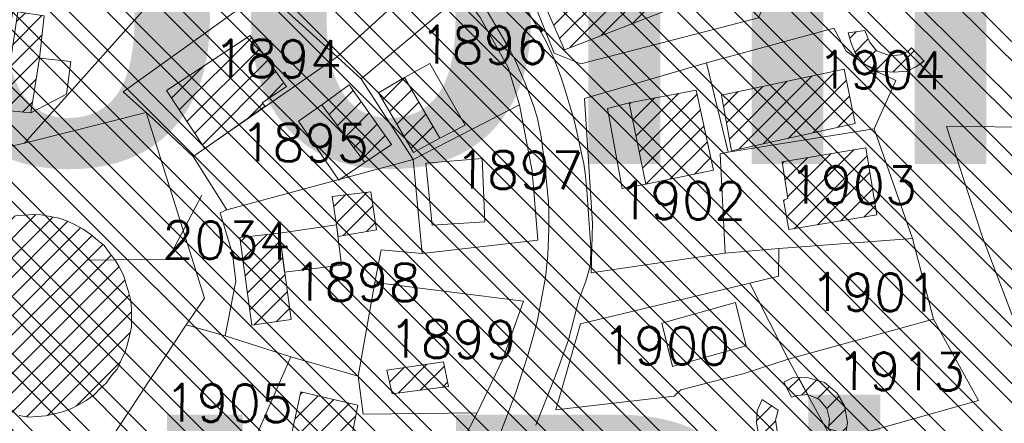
# Model space of a CAD drawing. Header units: metres. Extents: x 578835 to 593571, y 248557 to 255108.
# Tile 217 of 251: x 589873 to 589964, y 254228 to 254266. Entities that reach past the tile are written whole.
import ezdxf

# ---------------------------------------------------------------- set-up
doc = ezdxf.new("R2010")
doc.units = ezdxf.units.M
doc.linetypes.add('SOLID_LINE', pattern=[0])
for name, color, linetype, lineweight in [('Cad-BATIMENT_BATI_LEGER13', 7, 'SOLID_LINE', 0), ('Cad-BATIMENT_BATI_PRIVE12', 7, 'SOLID_LINE', 0), ('Cad-BATIMENT_BATI_PRIVE12_HACH', 7, 'SOLID_LINE', 0), ('Cad-PARCELLAIRE_PARCELLE1', 250, 'SOLID_LINE', 0), ('Cad-PARCELLAIRE_PARCELLE1_', 250, 'SOLID_LINE', 0), ('Cad-RESEAU_ROUT_LIMITE_DE_VOIE_P23', 8, 'SOLID_LINE', 0), ('Cad-TOPONYMIE_DETAIL_PARCELLAIR181', 7, 'SOLID_LINE', 0), ('Cad-TOPONYMIE_NUMERO_DE_PARCELL182', 250, 'SOLID_LINE', 0), ('Zoom_Bâti hachures', 250, 'Continuous', 5)]:
    doc.layers.add(name, color=color, linetype=linetype, lineweight=lineweight)
doc.layers.add('PLU nom', color=7, linetype='Continuous')
doc.styles.get("Standard").update_dxf_attribs({"font": 'arialbd_0.ttf', "height": 50})
doc.styles.add('TEXTSTYLE_45_11', font='txt.shx', dxfattribs={"oblique": 50})

msp = doc.modelspace()

# ---------------------------------------------------------------- hatches: boundary and pattern name
at = {"layer": 'Cad-BATIMENT_BATI_PRIVE12_HACH', "ltscale": 0.4}
h = msp.add_hatch(dxfattribs=at)
h.set_pattern_fill('ANSI31', color=256, scale=0.4, style=0)
h.paths.add_polyline_path([(589921.194, 254268.187), (589923.343, 254263.244), (589933.405, 254267.102), (589932.258, 254269.903), (589930.908, 254269.344), (589930.074, 254271.385)])
h = msp.add_hatch(dxfattribs=at)
h.set_pattern_fill('ANSI31', color=256, scale=0.4, style=0)
h.paths.add_polyline_path([(589873.728, 254257.376), (589874.542, 254262.458), (589874.95, 254266.395), (589872.528, 254266.751), (589871.156, 254257.604)])
h = msp.add_hatch(dxfattribs=at)
h.set_pattern_fill('ANSI31', color=256, scale=0.4, style=0)
h.paths.add_polyline_path([(589956.81, 254262.166), (589955.632, 254263.402), (589955.26, 254263.035), (589954.62, 254262.761), (589953.642, 254262.678), (589952.358, 254263.126), (589951.716, 254263.968), (589951.295, 254265.039), (589949.747, 254264.8), (589949.99, 254263.931), (589950.402, 254262.96), (589951.232, 254261.917), (589952.604, 254261.249), (589954.01, 254261.149), (589955.237, 254261.25), (589956.028, 254261.653)])
h = msp.add_hatch(dxfattribs=at)
h.set_pattern_fill('ANSI31', color=256, scale=0.4, style=0)
h.paths.add_polyline_path([(589889.912, 254254.058), (589895.516, 254257.988), (589895.249, 254258.299), (589897.505, 254259.829), (589894.137, 254264.561), (589886.33, 254259.441)])
h = msp.add_hatch(dxfattribs=at)
h.set_pattern_fill('ANSI31', color=256, scale=0.4, style=0)
h.paths.add_polyline_path([(589950.375, 254256.387), (589949.373, 254261.422), (589937.955, 254259.01), (589938.886, 254253.847)])
h = msp.add_hatch(dxfattribs=at)
h.set_pattern_fill('ANSI31', color=256, scale=0.4, style=0)
h.paths.add_polyline_path([(589911.764, 254255.019), (589908.482, 254260.648), (589906.048, 254259.219), (589909.32, 254253.69)])
h = msp.add_hatch(dxfattribs=at)
h.set_pattern_fill('ANSI31', color=256, scale=0.4, style=0)
h.paths.add_polyline_path([(589907.281, 254254.413), (589903.341, 254259.987), (589900.784, 254258.1), (589904.775, 254252.755)])
h = msp.add_hatch(dxfattribs=at)
h.set_pattern_fill('ANSI31', color=256, scale=0.4, style=0)
h.paths.add_polyline_path([(589937.227, 254252.043), (589935.615, 254259.486), (589929.362, 254258.284), (589930.914, 254250.722)])
h = msp.add_hatch(dxfattribs=at)
h.set_pattern_fill('ANSI31', color=256, scale=0.4, style=0)
h.paths.add_polyline_path([(589952.418, 254247.864), (589951.396, 254254.126), (589943.596, 254252.795), (589944.13, 254249.39), (589943.73, 254249.243), (589944.209, 254246.497)])
h = msp.add_hatch(dxfattribs=at)
h.set_pattern_fill('ANSI31', color=256, scale=0.4, style=0)
h.paths.add_polyline_path([(589905.887, 254246.493), (589905.344, 254250.018), (589901.75, 254249.595), (589902.14, 254246.959), (589902.312, 254245.86)])
h = msp.add_hatch(dxfattribs=at)
h.set_pattern_fill('ANSI31', color=256, scale=0.4, style=0)
h.paths.add_polyline_path([(589882.805, 254240.754), (589882.571, 254241.513), (589882.337, 254242.273), (589881.953, 254243.024), (589881.569, 254243.655), (589881.006, 254244.387), (589880.541, 254245.019), (589879.927, 254245.522), (589879.302, 254246.035), (589878.607, 254246.529), (589877.912, 254246.913), (589877.136, 254247.298), (589876.37, 254247.563), (589875.534, 254247.718), (589874.697, 254247.874), (589873.949, 254247.919), (589873.131, 254247.855), (589872.312, 254247.781), (589871.503, 254247.597), (589870.694, 254247.424), (589869.904, 254247.13), (589869.193, 254246.736), (589868.482, 254246.342), (589867.78, 254245.839), (589867.168, 254245.344), (589866.635, 254244.74), (589866.121, 254244.025), (589865.678, 254243.43), (589865.244, 254242.725), (589864.899, 254241.92), (589864.634, 254241.114), (589864.459, 254240.317), (589864.363, 254239.53), (589864.258, 254238.742), (589864.341, 254237.854), (589864.405, 254237.075), (589864.55, 254236.316), (589864.793, 254235.437), (589865.096, 254234.687), (589865.41, 254233.936), (589865.875, 254233.305), (589866.339, 254232.673), (589866.883, 254232.05), (589867.437, 254231.428), (589868.132, 254230.934), (589868.756, 254230.421), (589869.532, 254230.047), (589870.208, 254229.762), (589871.054, 254229.507), (589871.82, 254229.232), (589872.648, 254229.196), (589873.484, 254229.041), (589874.303, 254229.115), (589875.121, 254229.179), (589875.93, 254229.362), (589876.66, 254229.537), (589877.46, 254229.82), (589878.171, 254230.214), (589878.872, 254230.608), (589879.574, 254231.112), (589880.187, 254231.726), (589880.719, 254232.22), (589881.233, 254232.925), (589881.766, 254233.53), (589882.11, 254234.335), (589882.455, 254235.041), (589882.72, 254235.837), (589882.905, 254236.633), (589883.08, 254237.43), (589883.096, 254238.218), (589883.102, 254239.106), (589883.038, 254239.884)])
h = msp.add_hatch(dxfattribs=at)
h.set_pattern_fill('ANSI31', color=256, scale=0.4, style=0)
h.paths.add_polyline_path([(589897.937, 254238.131), (589896.848, 254246.179), (589893.174, 254245.756), (589894.273, 254237.599)])
h = msp.add_hatch(dxfattribs=at)
h.set_pattern_fill('ANSI31', color=256, scale=0.4, style=0)
h.paths.add_polyline_path([(589912.113, 254234.199), (589906.821, 254233.42), (589907.344, 254231.231), (589912.555, 254231.892)])
h = msp.add_hatch(dxfattribs=at)
h.set_pattern_fill('ANSI31', color=256, scale=0.4, style=0)
h.paths.add_polyline_path([(589943.758, 254232.307), (589944.456, 254230.915), (589945.016, 254231.071), (589945.994, 254231.153), (589945.118, 254232.756), (589944.549, 254232.7)])
h = msp.add_hatch(dxfattribs=at)
h.set_pattern_fill('ANSI31', color=256, scale=0.4, style=0)
h.paths.add_polyline_path([(589945.118, 254232.756), (589945.994, 254231.153), (589947.028, 254230.687), (589947.76, 254229.854), (589948.003, 254228.875), (589947.916, 254227.968), (589949.519, 254227.547), (589949.676, 254228.564), (589949.388, 254230.102), (589948.708, 254231.274), (589947.548, 254232.289), (589946.035, 254232.719)])
h = msp.add_hatch(dxfattribs=at)
h.set_pattern_fill('ANSI31', color=256, scale=0.4, style=0)
h.paths.add_polyline_path([(589904.134, 254230.177), (589898.837, 254231.402), (589897.114, 254223.455), (589900.142, 254222.825), (589900.545, 254224.857), (589902.985, 254224.29)])
h = msp.add_hatch(dxfattribs=at)
h.set_pattern_fill('ANSI31', color=256, scale=0.4, style=0)
h.paths.add_polyline_path([(589943.467, 254225.027), (589944.255, 254226.438), (589943.649, 254226.831), (589943.166, 254227.573), (589942.985, 254228.781), (589943.241, 254229.697), (589941.752, 254230.685), (589941.265, 254229.641), (589941.198, 254228.515), (589941.467, 254227.206), (589942.405, 254225.833)])
at = {"layer": 'Zoom_Bâti hachures', "ltscale": 0.4}
h = msp.add_hatch(dxfattribs=at)
h.set_pattern_fill('ANSI32', color=256, scale=10, angle=90, style=0)
h.set_pattern_definition([(135, (0, 0), (-2.65165043, -2.65165043), []), (135, (1e-16, 1.7678), (-2.65165043, -2.65165043), [])])
h.paths.add_polyline_path([(589628.441, 254270.292), (589649.396, 254173.497), (589681.189, 254075.98), (590061.991, 254205.281), (590036.701, 254291.24), (590120.521, 254319.412), (590090.895, 254416.206), (589637.112, 254276.071)])

# ---------------------------------------------------------------- linework, layer by layer
at = {"layer": 'Cad-BATIMENT_BATI_LEGER13'}
for points in [[(589877.042, 254259.108), (589877.453, 254262.147), (589874.542, 254262.458), (589873.728, 254257.376), (589877.042, 254259.108), (589877.042, 254259.108)], [(589877.042, 254259.108), (589877.453, 254262.147), (589874.542, 254262.458), (589873.728, 254257.376), (589877.042, 254259.108), (589877.042, 254259.108)], [(589914.126, 254256.219), (589910.846, 254261.958), (589908.482, 254260.648), (589911.764, 254255.019), (589914.126, 254256.219), (589914.126, 254256.219)], [(589914.126, 254256.219), (589910.846, 254261.958), (589908.482, 254260.648), (589911.764, 254255.019), (589914.126, 254256.219), (589914.126, 254256.219)], [(589904.775, 254252.755), (589900.784, 254258.1), (589898.608, 254256.579), (589902.369, 254251.096), (589904.775, 254252.755), (589904.775, 254252.755)], [(589904.775, 254252.755), (589900.784, 254258.1), (589898.608, 254256.579), (589902.369, 254251.096), (589904.775, 254252.755), (589904.775, 254252.755)], [(589930.914, 254250.722), (589929.362, 254258.284), (589927.354, 254257.779), (589928.716, 254250.319), (589930.914, 254250.722), (589930.914, 254250.722)], [(589930.914, 254250.722), (589929.362, 254258.284), (589927.354, 254257.779), (589928.716, 254250.319), (589930.914, 254250.722), (589930.914, 254250.722)], [(589915.957, 254247.228), (589915.71, 254253.115), (589910.47, 254252.674), (589911.037, 254246.925), (589915.957, 254247.228), (589915.957, 254247.228)], [(589915.957, 254247.228), (589915.71, 254253.115), (589910.47, 254252.674), (589911.037, 254246.925), (589915.957, 254247.228), (589915.957, 254247.228)], [(589902.622, 254243.205), (589902.14, 254246.959), (589902.14, 254246.959), (589896.848, 254246.179), (589897.321, 254242.535), (589902.622, 254243.205), (589902.622, 254243.205)], [(589902.622, 254243.205), (589902.14, 254246.959), (589902.14, 254246.959), (589896.848, 254246.179), (589897.321, 254242.535), (589902.622, 254243.205), (589902.622, 254243.205)], [(589940.261, 254235.683), (589939.263, 254239.72), (589932.417, 254237.804), (589933.415, 254233.767), (589940.261, 254235.683), (589940.261, 254235.683)], [(589940.261, 254235.683), (589939.263, 254239.72), (589932.417, 254237.804), (589933.415, 254233.767), (589940.261, 254235.683), (589940.261, 254235.683)]]:
    msp.add_lwpolyline(points, close=True, dxfattribs=at)
at = {"layer": 'Cad-BATIMENT_BATI_PRIVE12'}
for points in [[(589921.194, 254268.187), (589923.343, 254263.244), (589933.405, 254267.102), (589932.258, 254269.903), (589930.908, 254269.344), (589930.074, 254271.385), (589921.194, 254268.187), (589921.194, 254268.187)], [(589873.728, 254257.376), (589874.542, 254262.458), (589874.95, 254266.395), (589872.528, 254266.751), (589871.156, 254257.604), (589873.728, 254257.376), (589873.728, 254257.376)], [(589956.81, 254262.166), (589955.632, 254263.402), (589955.26, 254263.035), (589954.62, 254262.761), (589953.642, 254262.678), (589952.358, 254263.126), (589951.716, 254263.968), (589951.295, 254265.039), (589949.747, 254264.8), (589949.99, 254263.931), (589950.402, 254262.96), (589951.232, 254261.917), (589952.604, 254261.249), (589954.01, 254261.149), (589955.237, 254261.25), (589956.028, 254261.653), (589956.81, 254262.166), (589956.81, 254262.166)], [(589889.912, 254254.058), (589895.516, 254257.988), (589895.249, 254258.299), (589897.505, 254259.829), (589894.137, 254264.561), (589886.33, 254259.441), (589889.912, 254254.058), (589889.912, 254254.058)], [(589950.375, 254256.387), (589949.373, 254261.422), (589937.955, 254259.01), (589938.886, 254253.847), (589950.375, 254256.387), (589950.375, 254256.387)], [(589911.764, 254255.019), (589908.482, 254260.648), (589906.048, 254259.219), (589909.32, 254253.69), (589911.764, 254255.019), (589911.764, 254255.019)], [(589907.281, 254254.413), (589903.341, 254259.987), (589900.784, 254258.1), (589904.775, 254252.755), (589907.281, 254254.413), (589907.281, 254254.413)], [(589937.227, 254252.043), (589935.615, 254259.486), (589929.362, 254258.284), (589930.914, 254250.722), (589937.227, 254252.043), (589937.227, 254252.043)], [(589952.418, 254247.864), (589951.396, 254254.126), (589943.596, 254252.795), (589944.13, 254249.39), (589943.73, 254249.243), (589944.209, 254246.497), (589952.418, 254247.864), (589952.418, 254247.864)], [(589905.887, 254246.493), (589905.344, 254250.018), (589901.75, 254249.595), (589902.14, 254246.959), (589902.14, 254246.959), (589902.312, 254245.86), (589905.887, 254246.493), (589905.887, 254246.493)], [(589897.937, 254238.131), (589896.848, 254246.179), (589893.174, 254245.756), (589894.273, 254237.599), (589897.937, 254238.131), (589897.937, 254238.131)], [(589912.113, 254234.199), (589912.113, 254234.199), (589906.821, 254233.42), (589907.344, 254231.231), (589912.555, 254231.892), (589912.113, 254234.199), (589912.113, 254234.199)], [(589943.758, 254232.307), (589944.456, 254230.915), (589944.456, 254230.915), (589944.456, 254230.915), (589944.456, 254230.915), (589944.456, 254230.915), (589944.456, 254230.915), (589944.456, 254230.915), (589944.456, 254230.915), (589944.456, 254230.915), (589945.016, 254231.071), (589945.994, 254231.153), (589945.118, 254232.756), (589944.549, 254232.7), (589943.758, 254232.307), (589943.758, 254232.307), (589943.758, 254232.307)], [(589945.118, 254232.756), (589945.994, 254231.153), (589945.994, 254231.153), (589945.994, 254231.153), (589947.028, 254230.687), (589947.76, 254229.854), (589948.003, 254228.875), (589947.916, 254227.968), (589949.519, 254227.547), (589949.676, 254228.564), (589949.388, 254230.102), (589948.708, 254231.274), (589947.548, 254232.289), (589946.035, 254232.719), (589945.118, 254232.756), (589945.118, 254232.756), (589945.118, 254232.756)], [(589904.134, 254230.177), (589904.134, 254230.177), (589898.837, 254231.402), (589897.114, 254223.455), (589900.142, 254222.825), (589900.545, 254224.857), (589902.985, 254224.29), (589904.134, 254230.177), (589904.134, 254230.177)], [(589943.467, 254225.027), (589944.255, 254226.438), (589943.649, 254226.831), (589943.166, 254227.573), (589942.985, 254228.781), (589943.241, 254229.697), (589941.752, 254230.685), (589941.265, 254229.641), (589941.198, 254228.515), (589941.467, 254227.206), (589942.405, 254225.833), (589943.467, 254225.027), (589943.467, 254225.027)]]:
    msp.add_lwpolyline(points, close=True, dxfattribs=at)
msp.add_lwpolyline([(589872.648, 254229.196), (589873.484, 254229.041), (589874.303, 254229.115), (589875.121, 254229.179), (589875.93, 254229.362), (589876.66, 254229.537), (589877.46, 254229.82), (589878.171, 254230.214), (589878.872, 254230.608), (589879.574, 254231.112), (589880.187, 254231.726), (589880.719, 254232.22), (589881.233, 254232.925), (589881.766, 254233.53), (589882.11, 254234.335), (589882.455, 254235.041), (589882.72, 254235.837), (589882.905, 254236.633), (589883.08, 254237.43), (589883.096, 254238.218), (589883.102, 254239.106), (589883.038, 254239.884), (589882.805, 254240.754), (589882.805, 254240.754), (589882.805, 254240.754), (589882.571, 254241.513), (589882.337, 254242.273), (589881.953, 254243.024), (589881.569, 254243.655), (589881.006, 254244.387), (589880.541, 254245.019), (589879.927, 254245.522), (589879.302, 254246.035), (589878.607, 254246.529), (589877.912, 254246.913), (589877.136, 254247.298), (589876.37, 254247.563), (589875.534, 254247.718), (589874.697, 254247.874), (589873.949, 254247.919), (589873.131, 254247.855), (589872.312, 254247.781)], dxfattribs=at)
at = {"layer": 'Cad-PARCELLAIRE_PARCELLE1'}
for points in [[(589919.866, 254269.304), (589922.383, 254262.932), (589924.86, 254261.917), (589941.388, 254266.217), (589944.44, 254273.047), (589940.599, 254278.521), (589931.022, 254272.805), (589919.866, 254269.304), (589919.866, 254269.304)], [(589895.702, 254268.49), (589902.222, 254262.568), (589911.861, 254271.406), (589908.247, 254275.123), (589905.073, 254277.529), (589895.702, 254268.49), (589895.702, 254268.49)], [(589873.149, 254254.538), (589884.662, 254267.442), (589885.044, 254267.808), (589872.948, 254272.473), (589869.912, 254253.823), (589873.149, 254254.538), (589873.149, 254254.538)], [(589895.123, 254268.544), (589895.702, 254268.49), (589902.222, 254262.568), (589888.83, 254253.298), (589884.708, 254257.188), (589884.44, 254257.389), (589882.3, 254259.33), (589895.123, 254268.544), (589895.123, 254268.544)], [(589909.285, 254253.022), (589919.167, 254258.098), (589918.124, 254261.576), (589915.505, 254266.253), (589913.915, 254268.459), (589904.452, 254260.527), (589909.285, 254253.022), (589909.285, 254253.022)], [(589938.576, 254253.709), (589936.55, 254262.012), (589948.393, 254265.249), (589949.565, 254263.116), (589951.232, 254261.917), (589952.533, 254261.14), (589954.164, 254260.38), (589952.156, 254255.866), (589938.576, 254253.709), (589938.576, 254253.709)], [(589904.452, 254260.527), (589902.222, 254262.568), (589888.83, 254253.298), (589891.966, 254248.328), (589909.285, 254253.022), (589904.452, 254260.527), (589904.452, 254260.527)], [(589936.55, 254262.012), (589925.206, 254258.713), (589925.95, 254247.077), (589925.837, 254242.489), (589938.289, 254244.325), (589937.846, 254253.545), (589938.576, 254253.709), (589936.55, 254262.012), (589936.55, 254262.012)], [(589909.285, 254253.022), (589919.167, 254258.098), (589920.339, 254251.945), (589920.882, 254245.527), (589910.111, 254244.288), (589909.285, 254253.022), (589909.285, 254253.022)], [(589891.966, 254248.328), (589891.336, 254248.054), (589892.475, 254244.245), (589892.776, 254241.709), (589891.802, 254236.609), (589888.169, 254237.643), (589889.862, 254240.124), (589884.44, 254257.389), (589884.708, 254257.188), (589888.83, 254253.298), (589891.966, 254248.328), (589891.966, 254248.328)], [(589943.289, 254244.748), (589938.289, 254244.325), (589937.846, 254253.545), (589938.576, 254253.709), (589952.156, 254255.866), (589955.734, 254245.686), (589943.289, 254244.748), (589943.289, 254244.748)], [(589979.214, 254242.874), (589973.842, 254254.683), (589972.336, 254256.01), (589958.891, 254256.097), (589962.238, 254245.789), (589965.517, 254237.148), (589973.641, 254240.51), (589978.093, 254242.444), (589979.214, 254242.874), (589979.214, 254242.874)], [(589891.802, 254236.609), (589897.902, 254234.671), (589904.153, 254232.86), (589905.722, 254241.577), (589906.293, 254244.635), (589910.111, 254244.288), (589909.285, 254253.022), (589891.966, 254248.328), (589891.336, 254248.054), (589892.475, 254244.245), (589892.776, 254241.709), (589891.802, 254236.609), (589891.802, 254236.609)], [(589940.593, 254241.506), (589944.153, 254234.448), (589957.685, 254238.161), (589955.734, 254245.686), (589943.289, 254244.748), (589943.251, 254242.185), (589940.593, 254241.506), (589940.593, 254241.506)], [(589915.241, 254229.449), (589917.62, 254234.439), (589919.554, 254239.841), (589905.722, 254241.577), (589904.153, 254232.86), (589904.617, 254229.326), (589915.241, 254229.449), (589915.241, 254229.449)], [(589940.593, 254241.506), (589924.836, 254237.729), (589922.544, 254229.726), (589933.565, 254230.993), (589934.178, 254231.607), (589940.063, 254233.101), (589944.153, 254234.448), (589940.593, 254241.506), (589940.593, 254241.506)], [(589888.169, 254237.643), (589878.599, 254223.119), (589883.433, 254225.418), (589892.446, 254222.172), (589897.902, 254234.671), (589891.802, 254236.609), (589888.169, 254237.643), (589888.169, 254237.643)], [(589944.153, 254234.448), (589948.347, 254226.778), (589961.87, 254230.601), (589957.685, 254238.161), (589944.153, 254234.448), (589944.153, 254234.448)], [(589892.446, 254222.172), (589897.902, 254234.671), (589904.153, 254232.86), (589904.617, 254229.326), (589915.241, 254229.449), (589909.434, 254218.14), (589892.446, 254222.172), (589892.446, 254222.172)]]:
    msp.add_lwpolyline(points, close=True, dxfattribs=at)
msp.add_lwpolyline([(589863.191, 254222.152), (589873.203, 254214.859), (589874.576, 254217.093), (589878.599, 254223.119), (589888.169, 254237.643), (589889.862, 254240.124), (589884.44, 254257.389), (589873.149, 254254.538), (589869.912, 254253.823)], dxfattribs=at)
at = {"layer": 'Cad-PARCELLAIRE_PARCELLE1_'}
for points in [[(589903.485, 254285.64), (589917.033, 254290.131), (589928.621, 254295.344), (589940.599, 254278.521), (589944.44, 254273.047), (589941.388, 254266.217), (589924.86, 254261.917), (589922.383, 254262.932), (589919.866, 254269.304), (589913.696, 254276.919), (589925.034, 254279.321), (589922.651, 254282.131), (589911.378, 254279.06), (589903.485, 254285.64), (589903.485, 254285.64)], [(589925.206, 254258.713), (589936.55, 254262.012), (589948.393, 254265.249), (589949.565, 254263.116), (589951.232, 254261.917), (589952.533, 254261.14), (589954.164, 254260.38), (589952.156, 254255.866), (589955.734, 254245.686), (589957.685, 254238.161), (589961.87, 254230.601), (589948.347, 254226.778), (589944.153, 254234.448), (589940.063, 254233.101), (589934.178, 254231.607), (589933.565, 254230.993), (589922.544, 254229.726), (589924.836, 254237.729), (589940.593, 254241.506), (589943.251, 254242.185), (589943.289, 254244.748), (589938.289, 254244.325), (589925.837, 254242.489), (589925.95, 254247.077), (589925.206, 254258.713), (589925.206, 254258.713)], [(589958.891, 254256.097), (589972.336, 254256.01), (589973.842, 254254.683), (589979.214, 254242.874), (589982.069, 254236.321), (589984.532, 254230.617), (589986.503, 254225.875), (589987.935, 254222.544), (589988.347, 254221.573), (589988.684, 254218.489), (589976.239, 254207.845), (589968.958, 254202.322), (589966.745, 254201.131), (589964.745, 254200.407), (589965.481, 254211.284), (589967.004, 254230.254), (589968.035, 254230.786), (589965.517, 254237.148), (589962.238, 254245.789), (589958.891, 254256.097), (589958.891, 254256.097)]]:
    msp.add_lwpolyline(points, close=True, dxfattribs=at)
for points in [[(589911.861, 254271.406), (589902.222, 254262.568), (589904.452, 254260.527), (589913.915, 254268.459)], [(589884.662, 254267.442), (589873.149, 254254.538), (589884.44, 254257.389), (589882.3, 254259.33), (589895.123, 254268.544)], [(589915.505, 254266.253), (589918.124, 254261.576), (589919.167, 254258.098), (589920.339, 254251.945), (589920.882, 254245.527), (589910.111, 254244.288), (589906.293, 254244.635), (589905.722, 254241.577), (589919.554, 254239.841), (589917.62, 254234.439), (589915.241, 254229.449), (589909.434, 254218.14), (589892.446, 254222.172), (589883.433, 254225.418), (589878.599, 254223.119), (589874.576, 254217.093), (589873.203, 254214.859), (589872.326, 254213.559)]]:
    msp.add_lwpolyline(points, dxfattribs=at)
at = {"layer": 'Cad-RESEAU_ROUT_LIMITE_DE_VOIE_P23'}
for points in [[(589920.679, 254228.313), (589922.385, 254232.59), (589922.66, 254233.326), (589923.718, 254236.241), (589924.702, 254239.964), (589925.333, 254241.715), (589925.691, 254242.89), (589925.763, 254243.278), (589925.815, 254244.874), (589925.577, 254247.898), (589925.434, 254250.213), (589925.265, 254251.75), (589925.142, 254252.609), (589924.418, 254256.005), (589924.215, 254256.805), (589923.27, 254259.973), (589922.976, 254260.803), (589922.35, 254262.464), (589921.613, 254264.065), (589921.111, 254264.966), (589918.872, 254268.423)], [(589917.31, 254227.36), (589918.815, 254231.349), (589919.968, 254234.921), (589920.663, 254237.32), (589920.879, 254238.236), (589921.564, 254241.902), (589921.627, 254242.34), (589921.819, 254244.124), (589921.907, 254246.537), (589921.898, 254248.163), (589921.855, 254249.041), (589921.531, 254252.535), (589921.2, 254255.131), (589920.843, 254256.839), (589920.502, 254257.948), (589919.7, 254260.129), (589918.768, 254262.26), (589918.296, 254263.201), (589916.167, 254266.837)]]:
    msp.add_lwpolyline(points, dxfattribs=at)
at = {"layer": 'Cad-TOPONYMIE_DETAIL_PARCELLAIR181'}
msp.add_lwpolyline([(589879.006, 254243.664), (589886.507, 254243.739), (589889.632, 254249.692), (589889.632, 254249.692)], dxfattribs=at)

# ---------------------------------------------------------------- texts
at = {"layer": 'Cad-TOPONYMIE_NUMERO_DE_PARCELL182', "style": 'TEXTSTYLE_45_11'}
for s, p in [('1896', (589909.849, 254261.985)), ('1894', (589890.678, 254260.706)), ('1904', (589946.847, 254259.654)), ('1895', (589893.186, 254252.888)), ('1897', (589913.146, 254250.341)), ('1903', (589944.167, 254248.951)), ('1902', (589928.297, 254247.499)), ('2034', (589885.919, 254243.803)), ('1898', (589898.03, 254239.916)), ('1901', (589946.16, 254238.972)), ('1899', (589906.969, 254234.605)), ('1900', (589926.804, 254233.994)), ('1913', (589948.641, 254231.603)), ('1905', (589886.129, 254228.661))]:
    msp.add_text(s, height=3.491, rotation=359.58868, dxfattribs=at).set_placement(p)
at = {"layer": 'PLU nom', "insert": (589844.76, 254287.62), "char_height": 35, "width": 350, "attachment_point": 2}
msp.add_mtext('Voir Zoom\\Psecteur U Pinu', dxfattribs=at)

doc.saveas('drawing.dxf')
